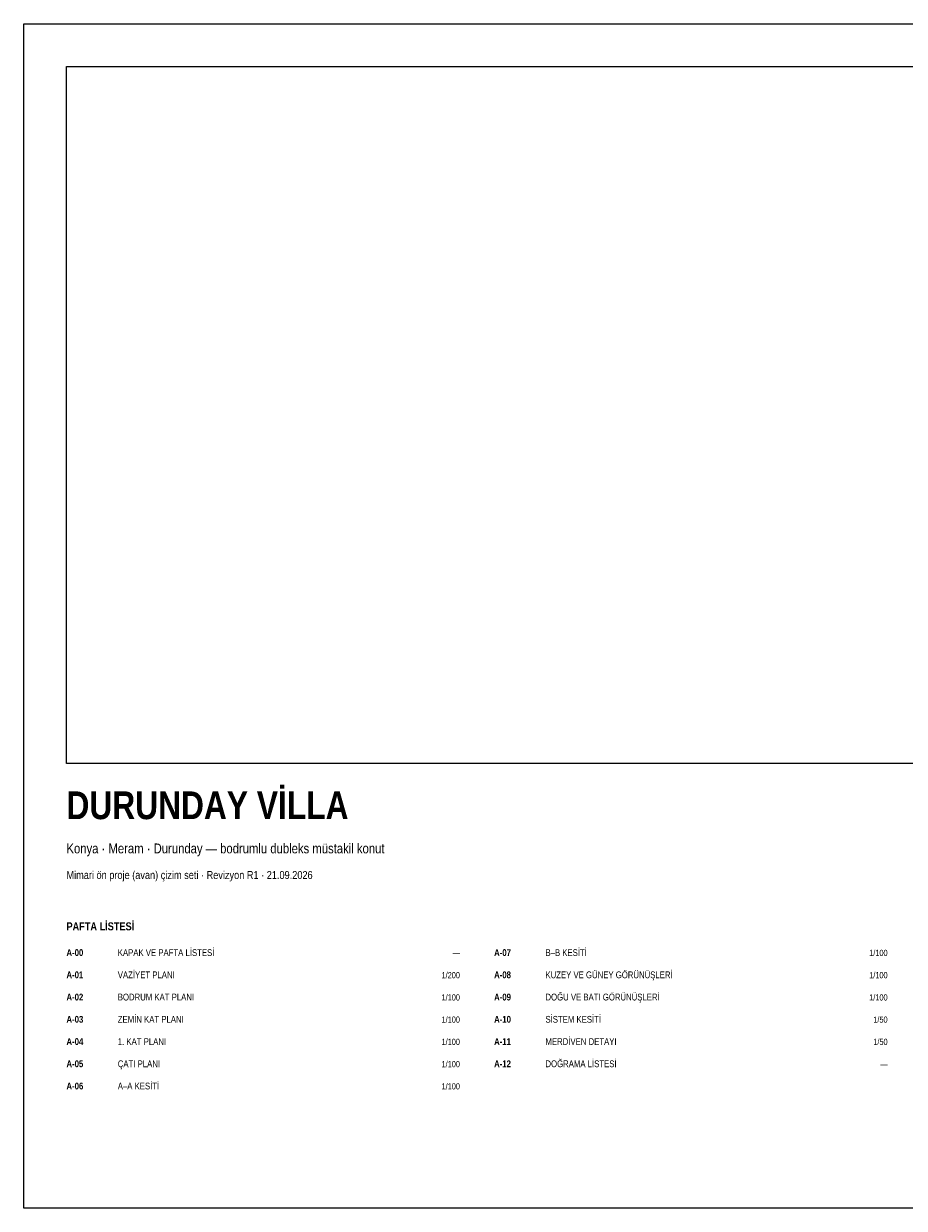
# Paper-space layout 'A-00 KAPAK VE PAFTA LISTESI' of a CAD drawing. Header units: centimetres. Extents: x 10 to 410, y 10 to 287.
# Tile 1 of 2: x 10 to 216, y 10 to 287. Entities that reach past the tile are written whole.
import ezdxf
from ezdxf.enums import TextEntityAlignment as Align

# ---------------------------------------------------------------- set-up
doc = ezdxf.new("R2010")
doc.units = ezdxf.units.CM
doc.header["$LTSCALE"] = 0.25
for name, color, linetype, lineweight in [('M-GOST-ANTET', 176, 'Continuous', 25), ('M-GOST-ANTETYAZI', 177, 'Continuous', 9), ('M-GOST-TABLO', 1, 'Continuous', 9)]:
    doc.layers.add(name, color=color, linetype=linetype, lineweight=lineweight)
doc.styles.add('YAZI', font='arialn.ttf')
doc.styles.add('YAZI-KALIN', font='arialnb.ttf')

psp = doc.layouts.new('A-00 KAPAK VE PAFTA LISTESI')

# ---------------------------------------------------------------- linework, layer by layer
at = {"layer": 'M-GOST-ANTET'}
for points in [[(10, 287), (410, 287), (410, 10), (10, 10)], [(20, 277), (310, 277), (310, 114), (20, 114)]]:
    psp.add_lwpolyline(points, close=True, dxfattribs=at)

# ---------------------------------------------------------------- texts
at = {"layer": 'M-GOST-ANTETYAZI'}
for s, height, style, p in [('DURUNDAY VİLLA', 6.48, 'YAZI-KALIN', (20, 101)), ('Konya · Meram · Durunday — bodrumlu dubleks müstakil konut', 2.304, 'YAZI', (20, 93)), ('Mimari ön proje (avan) çizim seti · Revizyon R1 · 21.09.2026', 1.872, 'YAZI', (20, 87))]:
    psp.add_text(s, height=height, dxfattribs=dict(at, style=style)).set_placement(p)
at = {"layer": 'M-GOST-TABLO'}
for s, height, style, p in [('PAFTA LİSTESİ', 1.872, 'YAZI-KALIN', (20, 75)), ('A-00', 1.584, 'YAZI-KALIN', (20, 69)), ('KAPAK VE PAFTA LİSTESİ', 1.584, 'YAZI', (32, 69)), ('A-07', 1.584, 'YAZI-KALIN', (120, 69)), ('B–B KESİTİ', 1.584, 'YAZI', (132, 69)), ('A-01', 1.584, 'YAZI-KALIN', (20, 63.8)), ('VAZİYET PLANI', 1.584, 'YAZI', (32, 63.8)), ('A-08', 1.584, 'YAZI-KALIN', (120, 63.8)), ('KUZEY VE GÜNEY GÖRÜNÜŞLERİ', 1.584, 'YAZI', (132, 63.8)), ('A-02', 1.584, 'YAZI-KALIN', (20, 58.6)), ('BODRUM KAT PLANI', 1.584, 'YAZI', (32, 58.6)), ('A-09', 1.584, 'YAZI-KALIN', (120, 58.6)), ('DOĞU VE BATI GÖRÜNÜŞLERİ', 1.584, 'YAZI', (132, 58.6)), ('A-03', 1.584, 'YAZI-KALIN', (20, 53.4)), ('ZEMİN KAT PLANI', 1.584, 'YAZI', (32, 53.4)), ('A-10', 1.584, 'YAZI-KALIN', (120, 53.4)), ('SİSTEM KESİTİ', 1.584, 'YAZI', (132, 53.4)), ('MERDİVEN DETAYI', 1.584, 'YAZI', (132, 48.2)), ('A-04', 1.584, 'YAZI-KALIN', (20, 48.2)), ('1. KAT PLANI', 1.584, 'YAZI', (32, 48.2)), ('A-11', 1.584, 'YAZI-KALIN', (120, 48.2)), ('A-05', 1.584, 'YAZI-KALIN', (20, 43)), ('ÇATI PLANI', 1.584, 'YAZI', (32, 43)), ('A-12', 1.584, 'YAZI-KALIN', (120, 43)), ('DOĞRAMA LİSTESİ', 1.584, 'YAZI', (132, 43)), ('A-06', 1.584, 'YAZI-KALIN', (20, 37.8)), ('A–A KESİTİ', 1.584, 'YAZI', (32, 37.8))]:
    psp.add_text(s, height=height, dxfattribs=dict(at, style=style)).set_placement(p)
at = {"layer": 'M-GOST-TABLO', "style": 'YAZI'}
for s, p in [('—', (112, 69)), ('1/100', (212, 69)), ('1/200', (112, 63.8)), ('1/100', (212, 63.8)), ('1/100', (112, 58.6)), ('1/100', (212, 58.6)), ('1/100', (112, 53.4)), ('1/50', (212, 53.4)), ('1/100', (112, 48.2)), ('1/50', (212, 48.2)), ('1/100', (112, 43)), ('—', (212, 43)), ('1/100', (112, 37.8))]:
    psp.add_text(s, height=1.44, dxfattribs=at).set_placement(p, align=Align.RIGHT)

doc.saveas('drawing.dxf')
